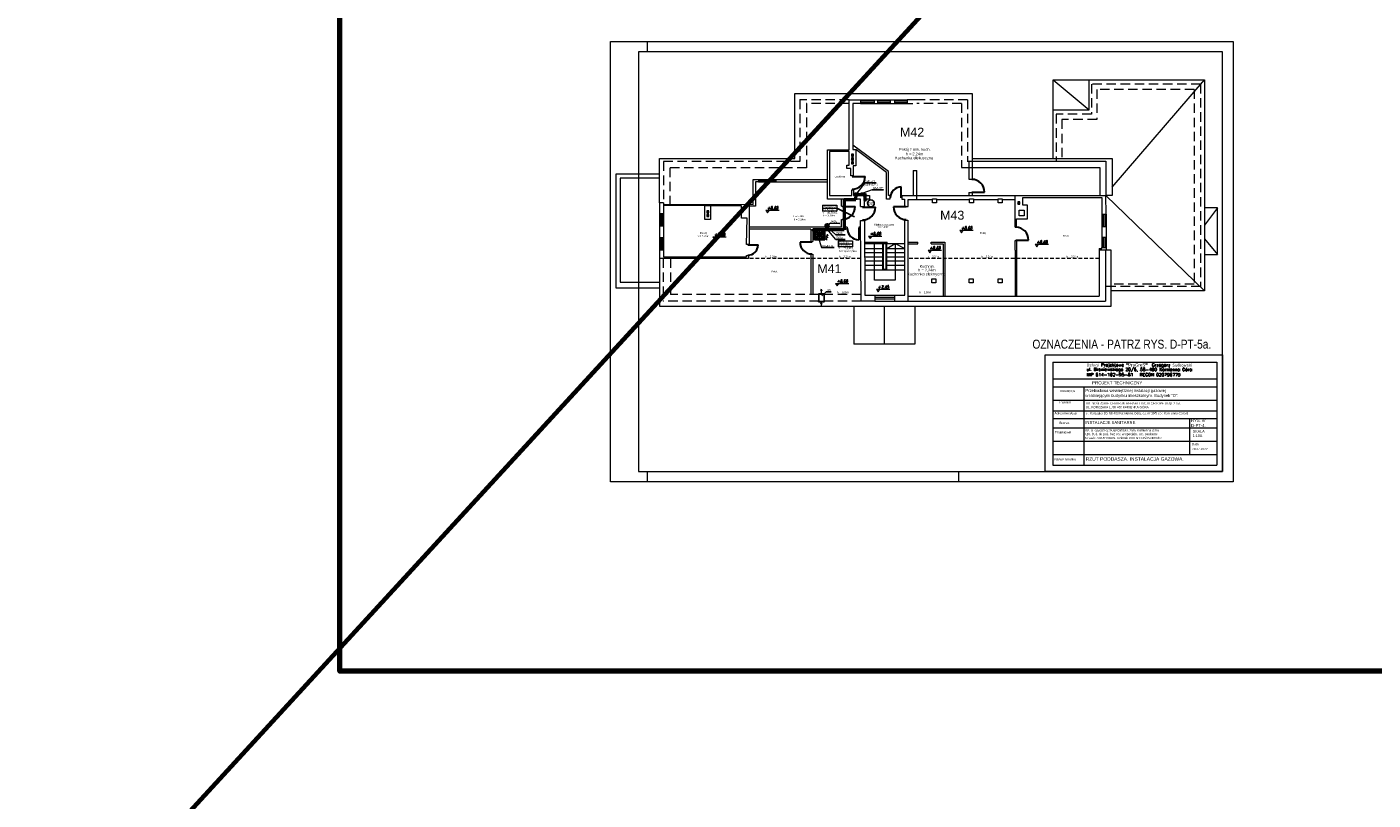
# Model space of a CAD drawing. Extents: x 34439 to 126910, y -74890 to 17912.
# Tile 20 of 144: x 84134 to 93215, y -64961 to -59745. Entities that reach past the tile are written whole.
import ezdxf
from ezdxf.enums import TextEntityAlignment as Align

# ---------------------------------------------------------------- set-up
doc = ezdxf.new("R2010")
doc.units = 0
doc.header["$MEASUREMENT"] = 0
for name, pattern in [('DASHDOT', [8.5, 4, -2, 0.5, -2]), ('DASHED', [19.05, 12.7, -6.35]), ('Przerywana długa', [1058333.301544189, 634999.990463, -423333.311081])]:
    doc.linetypes.add(name, pattern=pattern)
for name, color, linetype, lineweight in [('0.25', 6, 'Continuous', 9), ('062', 62, 'Continuous', 0), ('_konstrukcja', 96, 'Continuous', 20), ('_stolarka', 82, 'Continuous', 30), ('A-ARM', 1, 'Continuous', 15), ('gaz', 1, 'Continuous', 30), ('inst-gaz-rury', 50, 'Continuous', 50), ('inst. - C.O. - opis', 2, 'Continuous', 9), ('kanaly went', 10, 'Continuous', 13), ('Opisy_wymiary.2D77', 7, 'Continuous', 0), ('Opisy_wymiary.2D88', 8, 'Continuous', 0), ('RYSUNEK', 7, 'Continuous', 40), ('tabelka', 255, 'Continuous', 13), ('tabelka2', 251, 'Continuous', 13), ('urzadzenia', 6, 'Continuous', 15), ('wymiar', 3, 'Continuous', 13), ('WYMIARKI', 10, 'Continuous', 13)]:
    doc.layers.add(name, color=color, linetype=linetype, lineweight=lineweight)
doc.layers.add('Opisy', color=2, linetype='Continuous')
doc.layers.add('urządzenia', color=140, linetype='Continuous')
doc.styles.add('GA4-ATR-TEXT', font='arial.ttf', dxfattribs={"width": 0.9})
doc.styles.add('GENERATED_STYLE_1', font='ARIAL.TTF')
doc.styles.add('ROMANS', font='SIMPLEX.SHX', dxfattribs={"width": 0.85, "oblique": 15, "height": 16})
doc.styles.get("Standard").update_dxf_attribs({"font": 'ARIALN.TTF'})
doc.styles.add('T.N.ROMAN', font='SIMPLEX')

# ---------------------------------------------------------------- blocks, each defined once
blk = doc.blocks.new('DYBY2002-B01x0504')
at = {"layer": 'A-ARM'}
for p, q in [((0, 60), (60, 60)), ((0, 0), (0, 60)), ((60, 0), (0, 0)), ((2.5, 11), (2.5, 55.5)), ((2.5, 45), (13.5, 45)), ((57.5, 34), (2.5, 34)), ((2.5, 33.5), (57.5, 33.5)), ((12.5, 22), (2.5, 22)), ((3.5, 56.5), (56.5, 56.5)), ((56.5, 10), (3.5, 10)), ((15.5, 47), (15.5, 56.5)), ((15.5, 25), (15.5, 43)), ((15.5, 10), (15.5, 19)), ((17.5, 45), (41.5, 45)), ((40, 22), (18.5, 22)), ((28.5, 11), (28.5, 55.5)), ((31.5, 55.5), (31.5, 11)), ((44.5, 56.5), (44.5, 48)), ((44.5, 42), (44.5, 26.5)), ((44.5, 17.5), (44.5, 10)), ((47.5, 45), (57.5, 45)), ((57.5, 22), (49, 22)), ((57.5, 55.5), (57.5, 11)), ((60, 60), (60, 5)), ((60, 5), (60, 5)), ((60, 5), (60, 0))]:
    blk.add_line(p, q, dxfattribs=at)
for centre, radius in [((15.5, 22), 3), ((15.5, 45), 2), ((44.5, 22), 4.5), ((44.5, 45), 3)]:
    blk.add_circle(centre, radius, dxfattribs=at)
for centre, start, end in [((3.5, 55.5), 90, 180), ((3.5, 11), 180, 270), ((56.5, 55.5), 0, 90), ((56.5, 11), 270, 0)]:
    blk.add_arc(centre, 1, start, end, dxfattribs=at)

msp = doc.modelspace()

# ---------------------------------------------------------------- hatches: boundary and pattern name
at = {"layer": 'inst-gaz-rury', "linetype": 'Continuous'}
h = msp.add_hatch(color=256, dxfattribs=at)
h.paths.add_polyline_path([(89724.8, -60874.6, 0.420252), (89723.2, -60876.1), (89724.8, -60876.1)])
h.paths.add_polyline_path([(89724.8, -60877.6, 0.408201), (89726.2, -60876.1), (89724.8, -60876.1)])
h.paths.add_polyline_path([(89724.8, -60876.1), (89726.2, -60876.1, 0.417728), (89724.8, -60874.6)])
for points in [[(89724.8, -60876.1), (89723.2, -60876.1, 0.409454), (89724.7, -60877.6, 0.001073), (89724.8, -60877.6)], [(89737.4, -60878.7), (89735.9, -60878.7, 0.409454), (89737.4, -60880.1, 0.001073), (89737.4, -60880.1)], [(89764.8, -60876.1), (89763.2, -60876.1, 0.409454), (89764.7, -60877.6, 0.001073), (89764.8, -60877.6)], [(89777.4, -60878.7), (89775.9, -60878.7, 0.409454), (89777.4, -60880.1, 0.001073), (89777.4, -60880.1)], [(89789.3, -60878.6), (89789.3, -60880.9, 0.409454), (89791.5, -60878.6, 0.001073), (89791.5, -60878.6)], [(89789.3, -60911.5), (89789.3, -60913.8, 0.409454), (89791.5, -60911.5, 0.001073), (89791.5, -60911.5)], [(89440, -61113.9), (89438.5, -61113.9, 0.409454), (89440, -61115.4, 0.001073), (89440, -61115.4)]]:
    msp.add_hatch(color=256, dxfattribs=at).paths.add_polyline_path(points)
h = msp.add_hatch(color=256, dxfattribs=at)
h.paths.add_polyline_path([(89737.4, -60877.1, 0.420252), (89735.9, -60878.7), (89737.4, -60878.7)])
h.paths.add_polyline_path([(89737.4, -60880.1, 0.408201), (89738.9, -60878.7), (89737.4, -60878.7)])
h.paths.add_polyline_path([(89737.4, -60878.7), (89738.9, -60878.7, 0.417728), (89737.4, -60877.1)])
h = msp.add_hatch(color=256, dxfattribs=at)
h.paths.add_polyline_path([(89764.8, -60874.6, 0.420252), (89763.2, -60876.1), (89764.8, -60876.1)])
h.paths.add_polyline_path([(89764.8, -60877.6, 0.408201), (89766.2, -60876.1), (89764.8, -60876.1)])
h.paths.add_polyline_path([(89764.8, -60876.1), (89766.2, -60876.1, 0.417728), (89764.8, -60874.6)])
h = msp.add_hatch(color=256, dxfattribs=at)
h.paths.add_polyline_path([(89777.4, -60877.1, 0.420252), (89775.9, -60878.7), (89777.4, -60878.7)])
h.paths.add_polyline_path([(89777.4, -60880.1, 0.408201), (89778.9, -60878.7), (89777.4, -60878.7)])
h.paths.add_polyline_path([(89777.4, -60878.7), (89778.9, -60878.7, 0.417728), (89777.4, -60877.1)])
h = msp.add_hatch(color=256, dxfattribs=at)
h.paths.add_polyline_path([(89787, -60878.6, 0.420252), (89789.3, -60880.9), (89789.3, -60878.6)])
h.paths.add_polyline_path([(89791.5, -60878.6, 0.408201), (89789.3, -60876.4), (89789.3, -60878.6)])
h.paths.add_polyline_path([(89789.3, -60878.6), (89789.3, -60876.4, 0.417728), (89787, -60878.6)])
h = msp.add_hatch(color=256, dxfattribs=at)
h.paths.add_polyline_path([(89787, -60911.5, 0.420252), (89789.3, -60913.8), (89789.3, -60911.5)])
h.paths.add_polyline_path([(89791.5, -60911.5, 0.408201), (89789.3, -60909.3), (89789.3, -60911.5)])
h.paths.add_polyline_path([(89789.3, -60911.5), (89789.3, -60909.3, 0.417728), (89787, -60911.5)])
h = msp.add_hatch(color=256, dxfattribs=at)
h.paths.add_polyline_path([(89440, -61112.4, 0.420252), (89438.5, -61113.9), (89440, -61113.9)])
h.paths.add_polyline_path([(89440, -61115.4, 0.408201), (89441.5, -61113.9), (89440, -61113.9)])
h.paths.add_polyline_path([(89440, -61113.9), (89441.5, -61113.9, 0.417728), (89440, -61112.4)])

# ---------------------------------------------------------------- linework, layer by layer
at = {"linetype": 'Continuous', "lineweight": 18}
for p, q in [((89500.3, -60947.5), (89596.9, -60947.5)), ((89500.3, -60947.5), (89500.3, -60987.8)), ((89500.3, -60968.1), (89596.9, -60968.1)), ((89596.9, -60987.8), (89500.3, -60987.8)), ((89596.9, -60947.5), (89596.9, -60987.8)), ((89606.7, -61187.4), (89703.3, -61187.4)), ((89606.7, -61187.4), (89606.7, -61227.6)), ((89703.3, -61187.4), (89703.3, -61227.6)), ((89606.7, -61208), (89703.3, -61208)), ((89703.3, -61227.6), (89606.7, -61227.6))]:
    msp.add_line(p, q, dxfattribs=at)
at = {"ltscale": 50}
for p, q in [((89596.9, -60967.7), (89715.7, -61025.1)), ((89523.6, -61084.2), (89523.6, -61108.5)), ((89538.6, -61084.2), (89538.6, -61108.5))]:
    msp.add_line(p, q, dxfattribs=at)
at = {"linetype": 'DASHED', "ltscale": 20}
for p, q in [((89445.8, -61181), (89515.8, -61111)), ((89515.8, -61181.2), (89445.8, -61111.2))]:
    msp.add_line(p, q, dxfattribs=at)
msp.add_lwpolyline([(89515.8, -61181), (89515.8, -61111), (89445.8, -61111), (89445.8, -61181)], close=True, dxfattribs=at)
at = {"layer": '0.25'}
for p, q in [((89532.6, -61142.6), (89529.1, -61153.8)), ((89532.6, -61142.5), (89533.2, -61154.3)), ((89532.6, -61142.6), (89537.3, -61153.3)), ((89491.7, -61515.1), (89487.4, -61526)), ((89491.8, -61515), (89491, -61543)), ((89491.7, -61515.1), (89495.6, -61526.2)), ((89491.7, -61604.2), (89487.4, -61615)), ((89491.8, -61604.1), (89491, -61632)), ((89491.7, -61604.2), (89495.6, -61615.2))]:
    msp.add_line(p, q, dxfattribs=at)
msp.add_open_spline([(89533.2, -61154.3), (89530.3, -61156.7), (89515.8, -61159.2), (89546.9, -61164.2), (89517.7, -61171.2), (89527.3, -61178.9), (89531.8, -61182.5)], degree=3, knots=[11.780807, 11.780807, 11.780807, 11.780807, 21.987019, 35.220977, 49.180037, 61.636698, 61.636698, 61.636698, 61.636698], dxfattribs=at)
at = {"layer": '062', "linetype": 'Przerywana długa', "flags": 128}
msp.add_lwpolyline([(88069.7, -59843.6), (92269.7, -59843.6), (92269.7, -62813.6), (88069.7, -62813.6)], close=True, dxfattribs=at)
at = {"layer": '_konstrukcja', "lineweight": 70, "ltscale": 50}
msp.add_line((103469.4, -45190), (84133.8, -66231.7), dxfattribs=at)
at = {"layer": '_konstrukcja', "ltscale": 50}
for p, q in [((91056.2, -60631.6), (91056.2, -60102.7)), ((91056.2, -60102.7), (92078, -60102.7)), ((91056.2, -60102.7), (91299.6, -60303.1)), ((91299.6, -60303.1), (91299.6, -60102.7)), ((91454.4, -60825.5), (92078, -60102.7)), ((92078, -60102.7), (92078, -61525.1)), ((89314.7, -60632), (89314.7, -60192.8)), ((89314.7, -60192.8), (90509.7, -60192.8)), ((90509.7, -60192.8), (90509.7, -60631.6)), ((89679.8, -60572.9), (89679.8, -60236.1)), ((89679.8, -60236.1), (89757.6, -60236.1)), ((89757.6, -60261.5), (89705.9, -60261.5)), ((89705.9, -60261.5), (89705.9, -60570.7)), ((89757.6, -60236.1), (89757.6, -60261.5)), ((89757.6, -60236.1), (89850, -60236.1)), ((89757.6, -60243.8), (89850, -60243.8)), ((89757.6, -60253.8), (89850, -60253.8)), ((89757.6, -60261.5), (89850, -60261.5)), ((89850, -60236.1), (89850, -60261.5)), ((89850, -60236.1), (89871.3, -60236.1)), ((89850, -60261.5), (89871.3, -60261.5)), ((89871.3, -60236.1), (89871.3, -60261.5)), ((89871.3, -60236.1), (89957.6, -60236.1)), ((89871.3, -60243.8), (89957.6, -60243.8)), ((89871.3, -60253.8), (89957.6, -60253.8)), ((89871.3, -60261.5), (89957.6, -60261.5)), ((89957.6, -60236.1), (89957.6, -60261.5)), ((89957.6, -60236.1), (89986.7, -60236.1)), ((89957.6, -60261.5), (89986.7, -60261.5)), ((89986.7, -60236.1), (89986.7, -60261.5)), ((89986.7, -60236.1), (90072.1, -60236.1)), ((89986.7, -60243.8), (90072.1, -60243.8)), ((89986.7, -60253.8), (90072.1, -60253.8)), ((89986.7, -60261.5), (90072.1, -60261.5)), ((90137.7, -60236.1), (90072.1, -60236.1)), ((90072.1, -60236.1), (90072.1, -60261.5)), ((90072.1, -60261.5), (90109, -60261.5)), ((91056.2, -60303.1), (91299.6, -60303.1)), ((89945, -60719.9), (89705.9, -60541.7)), ((88400.4, -60930.5), (88400.4, -60632)), ((88400.4, -60632), (89314.7, -60632)), ((89533.5, -60906.7), (89533.5, -60572.9)), ((89533.5, -60572.9), (89679.8, -60572.9)), ((89680.7, -60584.3), (89548.6, -60584.3)), ((89548.6, -60584.3), (89548.6, -60882.2)), ((89680.7, -60677.6), (89680.7, -60584.3)), ((89695.6, -60616.8), (89709.6, -60602.8)), ((89695.6, -60642.8), (89709.6, -60628.8)), ((89695.6, -60668.8), (89709.6, -60654.8)), ((89705.9, -60570.7), (89724.7, -60570.7)), ((89724.7, -60570.7), (89724.7, -60681.8)), ((89933, -60725.9), (89724.7, -60570.7)), ((90486.6, -60650.8), (90486.6, -60772.5)), ((90509.7, -60631.6), (91454.4, -60631.6)), ((90512.4, -60772.5), (90512.4, -60631.6)), ((91454.4, -60631.6), (91454.4, -60881.8)), ((88400.4, -60737.2), (88106.2, -60737.2)), ((88106.2, -60737.2), (88106.2, -61504.1)), ((89663.6, -60699.8), (89663.6, -60677.6)), ((89663.6, -60677.6), (89680.7, -60677.6)), ((89691.3, -60699.8), (89663.6, -60699.8)), ((89691.3, -60749.2), (89691.3, -60699.8)), ((89708.4, -60749.2), (89691.3, -60749.2)), ((89708.4, -60681.8), (89708.4, -60749.2)), ((89724.7, -60681.8), (89708.4, -60681.8)), ((89933, -60907.6), (89933, -60725.9)), ((89945, -60882.2), (89945, -60719.9)), ((90111.8, -60712.6), (90111.8, -60882.2)), ((90111.8, -60712.6), (90137.7, -60712.6)), ((90137.7, -60908.3), (90137.7, -60712.6)), ((88400.4, -60765.4), (88135.4, -60765.4)), ((88135.4, -60765.4), (88135.4, -61465.8)), ((89032.4, -60942.3), (89032.4, -60773.2)), ((89032.4, -60773.2), (89067.9, -60773.2)), ((89067.9, -60788.9), (89047.6, -60788.9)), ((89047.6, -60788.9), (89047.6, -60954.6)), ((89067.9, -60773.2), (89067.9, -60788.9)), ((89067.9, -60773.2), (89185.7, -60773.2)), ((89067.9, -60781.1), (89185.7, -60781.1)), ((89067.9, -60788.9), (89185.7, -60788.9)), ((89185.7, -60773.2), (89185.7, -60788.9)), ((89185.7, -60773.2), (89533.5, -60773.2)), ((89185.7, -60788.9), (89533.5, -60788.9)), ((90486.6, -60772.5), (90512.4, -60772.5)), ((88427.5, -60930.5), (88400.4, -60930.5)), ((88400.4, -60930.5), (88400.4, -61003.7)), ((88427.5, -60930.5), (88427.5, -61003.7)), ((89756.4, -60906.7), (89533.5, -60906.7)), ((89548.6, -60882.2), (89697.3, -60882.2)), ((89629.4, -60953), (89629.4, -60906.7)), ((89641.4, -60953), (89641.4, -60906.7)), ((89697.3, -60882.2), (89697.3, -60843.4)), ((89697.3, -60843.4), (89710.7, -60843.4)), ((89710.7, -60843.4), (89710.7, -60882.2)), ((89710.7, -60882.2), (89817.4, -60882.2)), ((89756.4, -60957.2), (89756.4, -60906.7)), ((89817.4, -60907.6), (89783.8, -60907.6)), ((89783.8, -60957), (89783.8, -60907.6)), ((89817.4, -60882.2), (89817.4, -60907.6)), ((89955, -60907.6), (89933, -60907.6)), ((89955, -60882.2), (89945, -60882.2)), ((89955, -60882.2), (89955, -60907.6)), ((90035, -60882.2), (90035, -60907.6)), ((90035, -60882.2), (90111.8, -60882.2)), ((90035, -60907.6), (90054.1, -60907.6)), ((90054.1, -60907.6), (90054.1, -60956.8)), ((90078.1, -60956.8), (90078.1, -60908.3)), ((90078.1, -60908.3), (90137.7, -60908.3)), ((90111.8, -60882.2), (90799.3, -60882.2)), ((90137.7, -60908.3), (90242.9, -60908.3)), ((90269.7, -60908.3), (90492.8, -60908.3)), ((90486.6, -60862.3), (90486.6, -60882.2)), ((90486.6, -60862.3), (90512.4, -60862.3)), ((90512.4, -60882.2), (90512.4, -60862.3)), ((90519.6, -60908.3), (90684.9, -60908.3)), ((90711.7, -60908.3), (90799.3, -60908.3)), ((90799.3, -61095.6), (90799.3, -60881.8)), ((90799.3, -60881.8), (91412.5, -60881.8)), ((90818.5, -60939.5), (90832.5, -60925.5)), ((90853, -60947.5), (90853, -60895.3)), ((90853, -60895.3), (91384.1, -60895.3)), ((91384.1, -60895.3), (91384.1, -61007.5)), ((91454.4, -60881.8), (91412.5, -60881.8)), ((91414.1, -61007.5), (91412.5, -60881.8)), ((91412.5, -60881.8), (92078, -61525.1)), ((88400.4, -61003.7), (88427.5, -61003.7)), ((88400.4, -61003.7), (88400.4, -61086.4)), ((88409, -61003.7), (88409, -61086.4)), ((88419, -61003.7), (88419, -61086.4)), ((88427.5, -60939.6), (89032.4, -60942.3)), ((88705.7, -60948.9), (88427.5, -60948.9)), ((88427.5, -61003.7), (88427.5, -61086.4)), ((88720.3, -60998.5), (88734.3, -60984.5)), ((88720.3, -61024.5), (88734.3, -61010.5)), ((88953.2, -60951.8), (88745, -60951.8)), ((88953.2, -61034.1), (88953.2, -60951.8)), ((89047.6, -60954.6), (89004.9, -60954.6)), ((89004.9, -60954.6), (89004.9, -61212.7)), ((89629.4, -60953), (89641.4, -60953)), ((89756.4, -60957.2), (89783.8, -60957)), ((90054.1, -60956.8), (90078.1, -60956.8)), ((90884.4, -60947.5), (90853, -60947.5)), ((90884.4, -61038.9), (90884.4, -60947.5)), ((91384.1, -61007.5), (91414.1, -61007.5)), ((91384.1, -61007.5), (91384.1, -61090.2)), ((91394.1, -61007.5), (91394.1, -61090.2)), ((91404.1, -61007.5), (91404.1, -61090.2)), ((91414.1, -61007.5), (91414.1, -61090.2)), ((92165, -60965.7), (92078, -60965.7)), ((92165, -60965.7), (92078, -61083.1)), ((92165, -61280.4), (92165, -60965.7)), ((88400.4, -61086.4), (88427.5, -61086.4)), ((88400.4, -61086.4), (88400.4, -61166.2)), ((88427.5, -61086.4), (88427.5, -61166.2)), ((88991.8, -61034.1), (88953.2, -61034.1)), ((88988.8, -61212.7), (88991.8, -61034.1)), ((89434.4, -61096.5), (89004.9, -61096.5)), ((89422.4, -61108.5), (89004.9, -61108.5)), ((89422.4, -61108.5), (89422.4, -61193.5)), ((89629.4, -61096.5), (89434.4, -61096.5)), ((89666.4, -61108.5), (89434.4, -61108.5)), ((89434.4, -61108.5), (89434.4, -61193.5)), ((89629.4, -61096.5), (89629.4, -61044.8)), ((89629.4, -61044.8), (89641.4, -61044.8)), ((89641.4, -61096.5), (89641.4, -61044.8)), ((89666.4, -61096.5), (89641.4, -61096.5)), ((89666.4, -61096.5), (89666.4, -61108.5)), ((89756.4, -61096.5), (89746.4, -61096.5)), ((89746.4, -61096.5), (89746.4, -61108.5)), ((89756.4, -61108.5), (89746.4, -61108.5)), ((89756.4, -61051.5), (89783.8, -61051.2)), ((89762.2, -61594), (89756.4, -61051.5)), ((89783.8, -61051.2), (89786.2, -61553.8)), ((90056, -61553.8), (90056, -61047.4)), ((90056, -61047.4), (90077, -61047.4)), ((90077, -61047.4), (90077, -61594)), ((90799.3, -61095.6), (90809.3, -61095.6)), ((90809.3, -61095.6), (90809.3, -61038.9)), ((90809.3, -61038.9), (90884.4, -61038.9)), ((91384.1, -61090.2), (91414.1, -61090.2)), ((91384.1, -61090.2), (91385, -61162.6)), ((91414.1, -61090.2), (91413.6, -61162.6)), ((88400.4, -61166.2), (88427.5, -61166.2)), ((88400.4, -61166.2), (88427.5, -61166.2)), ((88400.4, -61166.2), (88400.4, -61248.9)), ((88409, -61166.2), (88409, -61248.9)), ((88419, -61166.2), (88419, -61248.9)), ((88427.5, -61166.2), (88427.5, -61248.9)), ((89422.4, -61193.5), (89434.4, -61193.5)), ((89785.4, -61195.9), (89935.9, -61195.9)), ((89935.9, -61207), (89935.9, -61195.9)), ((90077, -61197), (90144.4, -61197)), ((90144.4, -61209), (90144.4, -61197)), ((90234.4, -61197), (90326.4, -61197)), ((90234.4, -61209), (90234.4, -61197)), ((90326.4, -61197), (90326.4, -61562.3)), ((90799.3, -61251.6), (90799.3, -61185.4)), ((90799.3, -61185.4), (90809.3, -61185.4)), ((90809.3, -61185.4), (90809.3, -61240.3)), ((91385, -61162.6), (91413.6, -61162.6)), ((91385, -61162.6), (91385, -61232.7)), ((91394.3, -61162.6), (91394.3, -61232.7)), ((91404.3, -61162.6), (91404.3, -61232.7)), ((91413.6, -61162.6), (91413.6, -61232.7)), ((92078, -61175.5), (92165, -61280.4)), ((88400.4, -61248.9), (88427.5, -61248.9)), ((88400.4, -61248.9), (88400.4, -61306.3)), ((88427.5, -61248.9), (88427.5, -61295)), ((88427.5, -61295), (88987.8, -61295)), ((88987.8, -61295), (88987.8, -61286.9)), ((88987.8, -61286.9), (89002.2, -61286.9)), ((89004.9, -61212.7), (88988.8, -61212.7)), ((89002.2, -61286.9), (89002.2, -61306.3)), ((89422.4, -61278.5), (89422.4, -61550)), ((89422.4, -61278.5), (89434.4, -61278.5)), ((89434.4, -61278.5), (89434.4, -61550)), ((89785.4, -61207), (90056, -61207)), ((89785.4, -61238.8), (89906.7, -61238.8)), ((89785.4, -61267), (89906.7, -61267)), ((89785.4, -61295.2), (89906.7, -61295.2)), ((89850.2, -61454), (89850.2, -61207)), ((89906.7, -61384.3), (89906.7, -61207)), ((89911.7, -61379.3), (89911.7, -61207)), ((89929, -61379.3), (89929, -61207)), ((89934, -61384.3), (89934, -61207)), ((89934, -61238.8), (89991.3, -61207)), ((89934, -61238.8), (90056, -61238.8)), ((89934, -61267), (90056, -61267)), ((89934, -61295.2), (90056, -61295.2)), ((89991.3, -61207), (89991.3, -61384.3)), ((89991.3, -61207), (90056, -61238.8)), ((90077, -61209), (90144.4, -61209)), ((90234.4, -61209), (90314.4, -61209)), ((90314.4, -61209), (90314.4, -61562.3)), ((90799.3, -61251.6), (90799.3, -61562.3)), ((90809.3, -61240.3), (90809.3, -61562.3)), ((91366.8, -61240.3), (91385, -61240.3)), ((91448.6, -61251.6), (91366.8, -61251.6)), ((91385, -61240.3), (91385, -61232.7)), ((91385, -61232.7), (91413.6, -61232.7)), ((91413.6, -61232.7), (91413.6, -61251.6)), ((91413.6, -61251.6), (91413.6, -61251.6)), ((91448.6, -61629.7), (91448.6, -61251.6)), ((92078, -61280.4), (92165, -61280.4)), ((89002.2, -61306.3), (88400.4, -61306.3)), ((88400.4, -61306.3), (88400.4, -61629.7)), ((89785.4, -61323.8), (89906.7, -61323.8)), ((89785.4, -61352.4), (89906.7, -61352.4)), ((89785.4, -61384.3), (90056, -61384.3)), ((89911.7, -61379.3), (89929, -61379.3)), ((89934, -61323.8), (90056, -61323.8)), ((89934, -61352.4), (90056, -61352.4)), ((89991.3, -61384.3), (89991.3, -61454)), ((88135.4, -61465.8), (88397.9, -61465.8)), ((89991.3, -61454), (89850.2, -61454)), ((88106.2, -61504.1), (88398.7, -61504.1)), ((89786.2, -61553.8), (89854.6, -61553.8)), ((89854.6, -61553.8), (89854.6, -61594)), ((89854.6, -61553.8), (89986.8, -61553.8)), ((89986.8, -61553.8), (89986.8, -61594)), ((89986.8, -61553.8), (90056, -61553.8)), ((92078, -61525.1), (91448.6, -61525.1)), ((88400.4, -61629.7), (89711.2, -61629.7)), ((89711.2, -61629.7), (90123.3, -61629.7)), ((89711.2, -61629.7), (89711.2, -61886.1)), ((89854.6, -61594), (89762.2, -61594)), ((89854.6, -61568.9), (89986.8, -61568.9)), ((89854.6, -61578.9), (89986.8, -61578.9)), ((89854.6, -61594), (89986.8, -61594)), ((89917.3, -61629.7), (89917.3, -61886.1)), ((89986.8, -61594), (90077, -61594)), ((90123.3, -61629.7), (90123.3, -61886.1)), ((90123.3, -61629.7), (91448.6, -61629.7)), ((90123.3, -61886.1), (89711.2, -61886.1))]:
    msp.add_line(p, q, dxfattribs=at)
at = {"layer": '_konstrukcja', "linetype": 'DASHED', "ltscale": 5}
for p, q in [((92051.2, -60130.4), (91314.8, -60130.4)), ((91314.8, -60130.4), (91314.8, -60333.6)), ((92007.5, -60166.6), (91351, -60166.6)), ((91351, -60166.6), (91351, -60369.8)), ((92007.5, -60166.6), (92007.5, -61480.8)), ((92051.2, -60130.4), (92051.2, -61497.1)), ((89679.8, -60236.1), (89347.4, -60236.1)), ((89348.3, -60235.2), (89348.3, -60653.5)), ((89679.8, -60261.4), (89393.4, -60261.4)), ((89393.4, -60261.4), (89393.4, -60695.1)), ((90479.3, -60236.1), (90137.7, -60236.1)), ((90438.3, -60261.9), (90137.7, -60261.9)), ((90438.3, -60261.9), (90438.3, -60693.5)), ((90479.3, -60236.1), (90479.3, -60654)), ((91314.8, -60333.6), (91077.6, -60333.6)), ((91077.6, -60333.6), (91077.6, -60650.8)), ((91351, -60369.8), (91114.6, -60369.8)), ((91114.6, -60369.8), (91114.6, -60650.8)), ((88427.5, -60652.7), (88427.5, -60930.5)), ((89348.3, -60653.5), (88427.5, -60653.5)), ((88470.4, -60694.3), (88470.4, -60942.6)), ((89393.4, -60695.1), (88470.4, -60695.1)), ((88425.5, -61306.3), (88425.5, -61594)), ((88475.3, -61306.3), (88475.3, -61550)), ((89761.8, -61550), (88475.3, -61550)), ((92051.2, -61497.1), (91409.3, -61497.1)), ((92007.5, -61480.8), (91448.6, -61480.8)), ((89762.2, -61594), (88425.5, -61594))]:
    msp.add_line(p, q, dxfattribs=at)
at = {"layer": '_konstrukcja', "ltscale": 5}
for p, q in [((90479.3, -60650.8), (91412.5, -60650.8)), ((91412.5, -60650.8), (91412.5, -60881.8)), ((90438.3, -60693.5), (91372.3, -60693.5)), ((91372.3, -60693.5), (91372.3, -60881.8)), ((91366.8, -61240.3), (91366.8, -61562.3)), ((91409.3, -61251.6), (91409.3, -61594)), ((90077, -61562.3), (91366.8, -61562.3)), ((90077, -61594), (91409.3, -61594))]:
    msp.add_line(p, q, dxfattribs=at)
at = {"layer": '_konstrukcja', "linetype": 'DASHED', "ltscale": 2}
for p, q in [((89759.1, -61306.3), (89004.9, -61306.3)), ((91366.8, -61306.3), (90077, -61306.3))]:
    msp.add_line(p, q, dxfattribs=at)
at = {"layer": '_konstrukcja', "lineweight": 80, "ltscale": 50}
msp.add_lwpolyline([(86243.9, -46220.8), (101156.7, -46220.8), (101156.7, -64091.9), (86243.9, -64091.9)], close=True, dxfattribs=at)
at = {"layer": '_konstrukcja', "ltscale": 50}
for points in [[(89695.6, -60616.8), (89709.6, -60616.8), (89709.6, -60602.8), (89695.6, -60602.8)], [(89695.6, -60642.8), (89709.6, -60642.8), (89709.6, -60628.8), (89695.6, -60628.8)], [(89695.6, -60668.8), (89709.6, -60668.8), (89709.6, -60654.8), (89695.6, -60654.8)], [(90242.9, -60905.4), (90269.7, -60905.4), (90269.7, -60931.3), (90242.9, -60931.3)], [(90492.8, -60905.4), (90519.6, -60905.4), (90519.6, -60931.3), (90492.8, -60931.3)], [(90684.9, -60905.4), (90711.7, -60905.4), (90711.7, -60931.3), (90684.9, -60931.3)], [(90818.5, -60939.5), (90832.5, -60939.5), (90832.5, -60925.5), (90818.5, -60925.5)], [(88705.7, -60948.9), (88745, -60948.9), (88745, -61043.6), (88705.7, -61043.6)], [(88720.3, -60998.5), (88734.3, -60998.5), (88734.3, -60984.5), (88720.3, -60984.5)], [(88720.3, -61024.5), (88734.3, -61024.5), (88734.3, -61010.5), (88720.3, -61010.5)], [(90826.5, -60980.7), (90861.1, -60980.7), (90861.1, -61018.6), (90826.5, -61018.6)], [(90237.6, -61444.8), (90264.4, -61444.8), (90264.4, -61470.7), (90237.6, -61470.7)], [(90490.2, -61444.8), (90517, -61444.8), (90517, -61470.7), (90490.2, -61470.7)], [(90686, -61444.8), (90712.8, -61444.8), (90712.8, -61470.7), (90686, -61470.7)]]:
    msp.add_lwpolyline(points, close=True, dxfattribs=at)
at = {"layer": '_stolarka', "linetype": 'ByBlock', "ltscale": 50}
for p, q in [((89701, -60752.9), (89787.4, -60752.9)), ((90031.8, -60897.8), (90031.8, -60823.9)), ((90507.4, -60859.5), (90593.8, -60859.5)), ((89634.7, -60956.3), (89721.1, -60956.3)), ((89771.2, -60960.5), (89857.6, -60960.5)), ((90065.5, -60958.5), (89979.1, -60958.5)), ((89745.3, -61102.6), (89745.3, -61180.4)), ((89428.7, -61196.9), (89349.2, -61196.9)), ((90804.3, -61182.5), (90890.7, -61182.5)), ((88997, -61215.7), (89066.1, -61215.7))]:
    msp.add_line(p, q, dxfattribs=at)
for centre, radius, start, end in [((89701, -60752.9), 86.4, 270, 0), ((90031.8, -60897.8), 73.9, 90, 180), ((90507.4, -60859.5), 86.4, 0, 90), ((89634.7, -60956.3), 86.4, 270, 0), ((89771.2, -60960.5), 86.4, 270, 0), ((90065.5, -60958.5), 86.4, 180, 270), ((89745.3, -61102.6), 77.8, 180, 270), ((90804.3, -61182.5), 86.4, 0, 90), ((89428.7, -61196.9), 79.5, 180, 270), ((88997, -61215.7), 69.1, 270, 0)]:
    msp.add_arc(centre, radius, start, end, dxfattribs=at)
at = {"layer": 'gaz', "linetype": 'Continuous', "lineweight": 30}
for p, q in [((89737.4, -60870.7), (89737.4, -60873.2)), ((89777.4, -60870.7), (89777.4, -60873.2))]:
    msp.add_line(p, q, dxfattribs=at)
at = {"layer": 'inst-gaz-rury', "ltscale": 50}
for p, q in [((89724.9, -60910.6), (89645.8, -60910.6)), ((89645.8, -60910.6), (89645.8, -61113.9)), ((89789.3, -60878.6), (89737.4, -60878.6)), ((89789.3, -60911.5), (89789.3, -60878.6)), ((89645.8, -61113.9), (89440, -61113.9))]:
    msp.add_line(p, q, dxfattribs=at)
at = {"layer": 'inst-gaz-rury', "linetype": 'Continuous'}
for p, q in [((89724.7, -60870.7), (89724.7, -60876.1)), ((89737.4, -60870.7), (89737.4, -60879)), ((89764.7, -60870.7), (89764.7, -60876.1)), ((89777.4, -60870.7), (89777.4, -60879)), ((89500.6, -61122.1), (89500.6, -61116.7))]:
    msp.add_line(p, q, dxfattribs=at)
at = {"layer": 'inst-gaz-rury', "linetype": 'DASHDOT', "ltscale": 5}
msp.add_line((89724.9, -60910.6), (89724.9, -60880), dxfattribs=at)
at = {"layer": 'inst-gaz-rury', "linetype": 'Continuous'}
for centre, radius in [((89724.7, -60876.1), 1.5), ((89737.4, -60878.6), 1.5), ((89764.7, -60876.1), 1.5), ((89777.4, -60878.6), 1.5), ((89789.3, -60878.6), 2.25), ((89789.3, -60911.5), 2.25), ((89440, -61113.9), 1.5)]:
    msp.add_circle(centre, radius, dxfattribs=at)
at = {"layer": 'kanaly went'}
msp.add_line((89536.4, -61089.5), (89525.8, -61078.9), dxfattribs=at)
msp.add_circle((89531.1, -61084.2), 7.5, dxfattribs=at)
at = {"layer": 'Opisy'}
for p, q in [((89785.3, -60796.8), (89861.6, -60796.9)), ((89835.2, -60844.8), (89911.5, -60844.9)), ((89555.4, -61069.8), (89618.2, -61069.9)), ((89590.9, -61147.5), (89653.7, -61147.5)), ((89590.9, -61177.8), (89653.7, -61177.9)), ((89494.5, -61233.7), (89579.4, -61233.8)), ((89525.8, -61530.9), (89559.4, -61530.9))]:
    msp.add_line(p, q, dxfattribs=at)
at = {"layer": 'Opisy_wymiary.2D77', "linetype": 'Continuous'}
for p, q in [((92199.7, -59913.6), (88259.7, -59913.6)), ((88259.7, -59913.6), (88259.7, -62743.6)), ((92199.7, -62743.6), (92199.7, -59913.6)), ((88259.7, -62743.6), (92199.7, -62743.6))]:
    msp.add_line(p, q, dxfattribs=at)
at = {"layer": 'Opisy_wymiary.2D88', "linetype": 'Continuous'}
for p, q in [((88319.7, -59913.6), (88319.7, -59843.6)), ((88319.7, -62813.6), (88319.7, -62743.6)), ((90419.7, -62813.6), (90419.7, -62743.6))]:
    msp.add_line(p, q, dxfattribs=at)
at = {"layer": 'RYSUNEK'}
for radius in [9.41, 7.88, 7.63]:
    msp.add_circle((89531.1, -61084.2), radius, dxfattribs=at)
at = {"layer": 'tabelka', "linetype": 'Continuous'}
msp.add_lwpolyline([(91002.2, -61957.1), (92199.7, -61957.1), (92199.7, -62743.6), (91002.2, -62743.6)], close=True, dxfattribs=at)
at = {"layer": 'tabelka2', "linetype": 'Continuous'}
msp.add_line((91054.1, -62005.8), (91054.1, -62701.2), dxfattribs=at)
at = {"layer": 'tabelka2'}
for p, q in [((91054.1, -62005.8), (92160.3, -62007.5)), ((92160.3, -62007.5), (92160.3, -62701.2)), ((91054.1, -62118.5), (92160.3, -62118.5)), ((91054.1, -62174), (92159.6, -62174)), ((91263.3, -62174), (91263.3, -62701.2)), ((91054.1, -62263.3), (92159.6, -62263.3)), ((91054.1, -62334.5), (92159.6, -62334.5)), ((91054.1, -62387.4), (92159.6, -62387.4)), ((91054.1, -62449.1), (92160.3, -62449.1)), ((91978.4, -62629.1), (91978.4, -62387.4)), ((91054.1, -62539.1), (92160.3, -62539.1)), ((91054.1, -62629.1), (92160.3, -62629.1)), ((91054.1, -62701.2), (92160.3, -62701.2))]:
    msp.add_line(p, q, dxfattribs=at)
at = {"layer": 'urzadzenia', "linetype": 'Continuous'}
for p, q in [((89721.9, -60882.2), (89721.9, -60906.7)), ((89727.9, -60882.2), (89727.9, -60906.7)), ((89786.3, -60882.2), (89786.3, -60907.6)), ((89792.3, -60882.2), (89792.3, -60907.6)), ((89642.8, -61096.5), (89642.8, -61108.5)), ((89648.8, -61096.5), (89648.8, -61108.5))]:
    msp.add_line(p, q, dxfattribs=at)
at = {"layer": 'urządzenia'}
for p, q in [((89719.1, -60875.9), (89744.1, -60865.9)), ((89744.1, -60875.9), (89719.1, -60865.9)), ((89719.1, -60875.9), (89719.1, -60865.9)), ((89759.1, -60875.9), (89784.1, -60865.9)), ((89784.1, -60875.9), (89759.1, -60865.9)), ((89759.1, -60875.9), (89759.1, -60865.9))]:
    msp.add_line(p, q, dxfattribs=at)
at = {"layer": 'urządzenia', "linetype": 'Continuous'}
for p, q in [((89744.1, -60865.9), (89719.1, -60865.9)), ((89719.1, -60875.9), (89744.1, -60875.9)), ((89744.1, -60875.9), (89744.1, -60865.9)), ((89784.1, -60865.9), (89759.1, -60865.9)), ((89759.1, -60875.9), (89784.1, -60875.9)), ((89784.1, -60875.9), (89784.1, -60865.9))]:
    msp.add_line(p, q, dxfattribs=at)
at = {"layer": 'urządzenia', "ltscale": 0.2}
for p, q in [((89475.7, -61546.4), (89475.8, -61597.5)), ((89510.7, -61546.4), (89510.7, -61597.5))]:
    msp.add_line(p, q, dxfattribs=at)
at = {"layer": 'urządzenia', "linetype": 'Continuous'}
for points in [[(89474, -61548), (89512.3, -61548), (89512.3, -61546.4), (89474, -61546.4)], [(89474, -61599.1), (89512.3, -61599.1), (89512.3, -61597.5), (89474, -61597.5)]]:
    msp.add_lwpolyline(points, close=True, dxfattribs=at)
for centre in [(89724.7, -60870.7), (89737.4, -60870.7), (89764.7, -60870.7), (89777.4, -60870.7), (89777.4, -60870.7)]:
    msp.add_circle(centre, 1.5, dxfattribs=at)
at = {"layer": 'urządzenia'}
msp.add_circle((89827.3, -60934.8), 22.8, dxfattribs=at)
at = {"layer": 'wymiar'}
for p, q in [((89785.3, -60796.8), (89731.6, -60865.9)), ((89835.2, -60844.8), (89771.6, -60865.9)), ((89555.4, -61069.8), (89531.1, -61084.2)), ((89590.9, -61177.8), (89531.1, -61108.5)), ((89590.9, -61147.5), (89538.6, -61101.1)), ((89470.9, -61163.9), (89494.5, -61233.7)), ((89495.5, -61558), (89525.8, -61530.9))]:
    msp.add_line(p, q, dxfattribs=at)
at = {"layer": 'WYMIARKI'}
for p, q in [((89118, -60981.3), (89208.6, -60981.3)), ((88760.5, -61161.1), (88851.1, -61161.1)), ((89811, -61155.4), (89901.5, -61155.4)), ((90426.2, -61115.7), (90516.7, -61115.7)), ((90212.6, -61251.3), (90303.2, -61251.3)), ((90934.7, -61211.2), (91025.2, -61211.2)), ((89587.5, -61475.2), (89678, -61475.2)), ((89864.6, -61514.4), (89955.1, -61514.4))]:
    msp.add_line(p, q, dxfattribs=at)
for points in [[(89118, -60981.3), (89130, -60998.7), (89141.9, -60981.3)], [(88760.5, -61161.1), (88772.4, -61178.5), (88784.4, -61161.1)], [(89811, -61155.4), (89822.9, -61172.9), (89834.8, -61155.4)], [(90426.2, -61115.7), (90438.1, -61133.1), (90450.1, -61115.7)], [(90212.6, -61251.3), (90224.5, -61268.7), (90236.5, -61251.3)], [(90934.7, -61211.2), (90946.6, -61228.6), (90958.5, -61211.2)], [(89587.5, -61475.2), (89599.4, -61492.6), (89611.3, -61475.2)], [(89864.6, -61514.4), (89876.5, -61531.8), (89888.4, -61514.4)]]:
    msp.add_lwpolyline(points, dxfattribs=at)

# ---------------------------------------------------------------- block references
at = {"layer": 'A-ARM', "xscale": -1, "rotation": 180.0000359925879}
msp.add_blockref('DYBY2002-B01x0504', (89450.6, -61112.1), dxfattribs=at)

# ---------------------------------------------------------------- texts
at = {"style": 'GENERATED_STYLE_1'}
for s, p in [('(GM-43*.)', (89781.3, -60816)), ('GM-41.', (89790, -60791.8)), ('GM-42*.', (89839.9, -60839.9)), ('W9c', (89558, -61064.9)), ('W9b', (89593.5, -61142.5)), ('W9a', (89593.5, -61172.8)), ('KG4p-9', (89497.8, -61230.6)), ('N9.', (89528.2, -61528.2))]:
    msp.add_text(s, height=15, dxfattribs=at).set_placement(p)
at = {"linetype": 'Continuous', "style": 'GENERATED_STYLE_1'}
for s, insert, char_height, attachment_point in [('Pokój z ank. kuch.', (90017, -60586.1), 18.75, 7), ('Kuchenka elektryczna', (89990, -60643.5), 18.75, 7), ('h = 2,24m', (90062.9, -60592.1), 18.75, 1), ('Łazienka', (89582.9, -60759.3), 12.5, 7), ('Łazienka', (89305.1, -61027.7), 12.5, 7), ('V = 40,76m3,', (89501.1, -60991.7), 12.5, 1), ('12,82 m2', (89505.3, -60972), 12.5, 1), ('h = 3,18m', (89505.3, -61011.1), 12.5, 1), ('Przedpokój', (89506.4, -60967.4), 12.5, 7), ('h = 2,24m', (89306.7, -61037.3), 12.5, 1), ('Klatka schodowa', (89849.2, -61085.2), 12.5, 7), ('h = 2,48m', (89868.4, -61087.2), 12.5, 1), ('h = 2,24m', (88656.5, -61149.8), 12.5, 1), ('Pokój', (88673.5, -61144.9), 12.5, 7), ('Kuchnia', (89612.8, -61207.3), 12.5, 7), ('Pokój', (90561.4, -61144.9), 12.5, 7), ('Pokój', (91121.8, -61164.6), 12.5, 7), ('h = 2,24m', (89115.9, -61288), 12.5, 1), ('V = 27,30m3,', (89607.5, -61231.6), 12.5, 1), ('14,33 m2', (89611.7, -61211.9), 12.5, 1), ('h = 1,00-2,24m', (89611.7, -61251), 12.5, 1), ('h = 2,24m', (89611.7, -61288), 12.5, 1), ('h = 2,24m', (90209.9, -61288), 12.5, 1), ('h = 2,24m', (90571.7, -61288), 12.5, 1), ('h = 2,24m', (91147.4, -61288), 12.5, 1), ('h = 2,24m', (90146.1, -61375.9), 18.75, 1), ('Kuchnia.', (90155.6, -61369.9), 18.75, 7), ('Pokój', (89154, -61405.2), 12.5, 7), ('Kuchenka elektryczna', (90073.2, -61427.3), 18.75, 7), ('h = 1,00m', (89598.2, -61528.8), 12.5, 1), ('h = 1,00m', (90153.5, -61528.8), 12.5, 1)]:
    msp.add_mtext(s, dxfattribs=dict(at, insert=insert, char_height=char_height, attachment_point=attachment_point))
at = {"layer": '_konstrukcja', "linetype": 'Continuous', "char_height": 60, "attachment_point": 7, "style": 'GENERATED_STYLE_1'}
for s, insert in [('M42', (90023.5, -60484.6)), ('M43', (90294.1, -61045.7)), ('M41', (89465.6, -61406))]:
    msp.add_mtext(s, dxfattribs=dict(at, insert=insert))
at = {"layer": 'inst. - C.O. - opis', "style": 'GENERATED_STYLE_1'}
msp.add_text('G2*', height=18, dxfattribs=at).set_placement((89829.3, -60934.5), align=Align.MIDDLE)
at = {"layer": 'tabelka2', "style": 'GENERATED_STYLE_1'}
for s, p in [('Projektował', (91068.1, -62486.8)), ('inż. GRZEGORZ SUŁKOWSKI, zam. Kamienna Góra', (91272.4, -62473.5)), ('Upr. bud. do proj. bez ogr. w specjaln. inst. sanitarne', (91272.4, -62499)), ('Nr ewid. 591/01/DUW. Członek PIIB nr DOŚ/IS/0069/02', (91272.4, -62525.6))]:
    msp.add_text(s, height=15, dxfattribs=at).set_placement(p)
at = {"layer": 'tabelka2', "style": 'GENERATED_STYLE_1', "width": 0.9}
msp.add_text('RZUT PODDASZA. INSTALACJA GAZOWA. ', height=24, dxfattribs=at).set_placement((91275.8, -62671.7))
at = {"layer": 'tabelka2', "char_height": 21.327, "width": 2654.47, "attachment_point": 1, "rotation": 359.90937, "style": 'T.N.ROMAN'}
for s, insert in [('Usługi Projektowe "{\\fBrush Script MT|b0|i0|c0|p66;ProGreS}"  Grzegorz Sułkowski', (91281.5, -62014.2)), ('ul. Broniewskiego 20/6, 58-400 Kamienna Góra\\PNIP 614-102-95-81   REGON 020796779', (91281.5, -62044.3))]:
    msp.add_mtext(s, dxfattribs=dict(at, insert=insert))
at = {"layer": 'tabelka2', "attachment_point": 1}
for s, insert, char_height, width, style in [('{\\fArial|b0|i0|c238|p0;Inwestycja }', (91104.4, -62193.4), 15, 1107.136, 'GENERATED_STYLE_1'), ('Przebudowa wewnętrznej instalacji gazowej\\Pw istniejącym budynku mieszkalnym. Budynek "D".', (91273.7, -62188.3), 20, 1469.909, 'GENERATED_STYLE_1'), ('PROJEKT TECHNICZNY', (91319.3, -62135), 21.349, 2657.127, 'GENERATED_STYLE_1'), ('Inwestor}', (91098.8, -62270.1), 15, 1107.136, 'GENERATED_STYLE_1'), ('DOLNOŚLĄSKIE CENTRUM REHABILITACJI i ORTOPEDII sp. z o.o.', (91275.9, -62276.6), 15, 1107.136, 'GA4-ATR-TEXT'), ('Adres inwestycji}', (91066.1, -62342.7), 15, 1107.136, 'GENERATED_STYLE_1'), ('UL. KORCZAKA 1, 58-400 KAMIENNA GÓRA', (91276.5, -62302.2), 15, 1107.136, 'GA4-ATR-TEXT'), ('ul. Korczaka 1D, 58-400 Kamienna Góra, dz. nr 10/5 obr. Kamienna Góra-8', (91277.7, -62343.3), 15, 1107.136, 'GA4-ATR-TEXT'), ('Branża}', (91098.8, -62407.9), 15, 1107.136, 'GENERATED_STYLE_1'), ('INSTALACJE SANITARNE. ', (91273.5, -62403.6), 20, 1107.136, 'GENERATED_STYLE_1'), ('{\\fArial|b0|i0|c238|p0;RYS. nr \\PD-PT-4.}', (91987.2, -62390.7), 20, 1107.136, 'GENERATED_STYLE_1'), ('{\\fArial|b0|i0|c238|p0;SKALA \\P1:100.}', (91998.2, -62464.3), 17.791, 1107.136, 'GENERATED_STYLE_1'), ('Data}', (91993.4, -62551.5), 15, 1107.136, 'GENERATED_STYLE_1'), ('Nazwa rysunku }', (91065.8, -62654.2), 15, 1107.136, 'GENERATED_STYLE_1'), ('29.07.2022', (91993.4, -62585), 15, 1107.136, 'GENERATED_STYLE_1')]:
    msp.add_mtext(s, dxfattribs=dict(at, insert=insert, char_height=char_height, width=width, style=style))
at = {"layer": 'WYMIARKI', "insert": (90916.5, -61855), "char_height": 60, "width": 1290.016, "attachment_point": 1}
msp.add_mtext('{\\fArial Narrow|b0|i0|c238|p0;OZNACZENIA - PATRZ RYS. D-PT-5a.}', dxfattribs=at)
at = {"layer": 'WYMIARKI', "style": 'ROMANS', "oblique": 15, "width": 0.85}
for tag, p in [('+8,68', (89127.1, -60976.1)), ('+8,68', (90435.3, -61110.4)), ('+8,68', (88769.6, -61155.9)), ('+8,68', (89820, -61150.2)), ('+8,68', (90943.8, -61205.9)), ('+8,68', (90221.7, -61246.1)), ('+8,68', (89596.5, -61469.9)), ('+7,45', (89873.6, -61509.2))]:
    msp.add_attdef(tag, p, '%%p0.00', height=20, dxfattribs=at)

doc.saveas('drawing.dxf')
